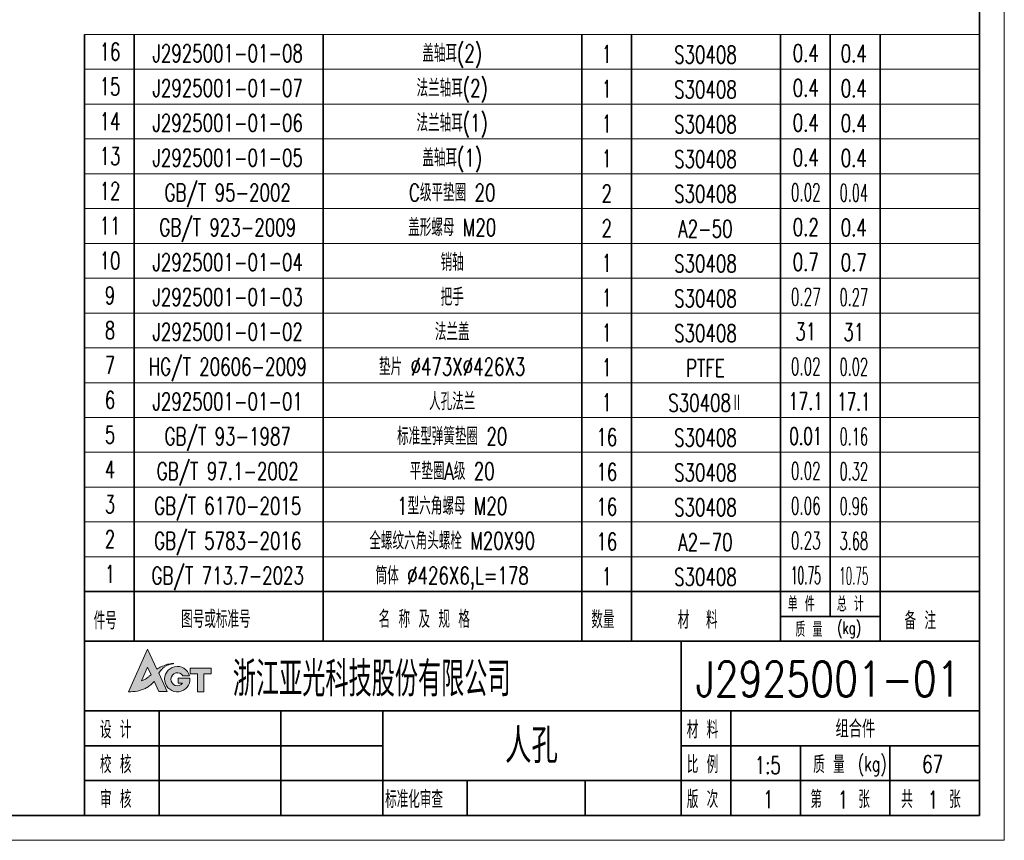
# Model space of a CAD drawing. Header units: millimetres. Extents: x 482 to 2883, y 2185 to 3670.
# Tile 2 of 3: x 1592 to 2582, y 2185 to 3009. Entities that reach past the tile are written whole.
import ezdxf
from ezdxf.enums import TextEntityAlignment as Align

# ---------------------------------------------------------------- set-up
doc = ezdxf.new("R2010")
doc.units = ezdxf.units.MM
doc.header["$LTSCALE"] = 1.5
doc.linetypes.add('DASHED', pattern=[19.05, 12.7, -6.35])
doc.layers.add('YGJ不打印图层', color=250, linetype='Continuous', lineweight=35, plot=False)
for name, color, linetype, lineweight in [('YGJ波浪线', 3, 'Continuous', 15), ('YGJ粗实线', 7, 'Continuous', 35), ('YGJ细实线', 255, 'Continuous', 15), ('YGJ细虚线', 2, 'DASHED', 15), ('图框层', 7, 'Continuous', 70)]:
    doc.layers.add(name, color=color, linetype=linetype, lineweight=lineweight)
doc.styles.add('标准', font='romans.shx', dxfattribs={"width": 0.7, "bigfont": 'hzdx.shx'})

# ---------------------------------------------------------------- blocks, each defined once
blk = doc.blocks.new('*U447')
at = {"layer": 'YGJ粗实线'}
for p in [(390, 287), (0, 0)]:
    blk.add_line(p, (390, 0), dxfattribs=at)
at = {"layer": 'YGJ细实线'}
for p in [(395, 292), (-25, -5)]:
    blk.add_line(p, (395, -5), dxfattribs=at)
blk = doc.blocks.new('图标')
at = {"layer": 'YGJ细实线'}
h = blk.add_hatch(color=134, dxfattribs=at)
h.dxf.hatch_style = 1
edge = h.paths.add_edge_path()
edge.add_line((3171.64, -777.55), (3172.61, -779.62))
edge.add_line((3172.61, -779.62), (3174.26, -779.62))
edge.add_line((3174.26, -779.62), (3172.57, -775.9))
edge.add_spline(control_points=[(3172.57, -775.9), (3172.68, -775.77), (3172.92, -775.45), (3173.3, -774.97), (3173.81, -774.6), (3174.33, -774.32), (3174.93, -774.11), (3175.38, -774.04), (3175.63, -774.01)], knot_values=[0, 0, 0, 0, 0.506127, 1.21303, 1.808166, 2.393737, 2.961146, 3.730688, 3.730688, 3.730688, 3.730688], degree=3, periodic=0)
edge.add_spline(control_points=[(3175.63, -774.01), (3175.46, -774), (3175.11, -774), (3174.6, -774.09), (3174.08, -774.22), (3173.6, -774.41), (3173.1, -774.62), (3172.65, -774.88), (3172.34, -775.06), (3172.18, -775.15)], knot_values=[0, 0, 0, 0, 0.51474, 1.050592, 1.532108, 2.126606, 2.609842, 3.144291, 3.68733, 3.68733, 3.68733, 3.68733], degree=3, periodic=0)
edge.add_line((3172.18, -775.15), (3170.29, -771.11))
edge.add_line((3170.29, -771.11), (3166.47, -779.68))
edge.add_spline(control_points=[(3166.47, -779.68), (3167.07, -779.67), (3167.97, -779.65), (3169.1, -779.33), (3169.91, -779.04), (3170.6, -778.56), (3171.22, -778.09), (3171.51, -777.71), (3171.64, -777.55)], knot_values=[0, 0, 0, 0, 1.794018, 2.686483, 3.50397, 4.356695, 5.212459, 5.80159, 5.80159, 5.80159, 5.80159], degree=3, periodic=0)
edge = h.paths.add_edge_path(flags=16)
edge.add_spline(control_points=[(3171.04, -776.28), (3170.91, -776.37), (3170.71, -776.53), (3170.4, -776.79), (3170.09, -777), (3169.76, -777.21), (3169.43, -777.36), (3169.2, -777.42), (3169.1, -777.44)], knot_values=[0, 0, 0, 0, 0.461656, 0.781514, 1.214544, 1.57739, 1.966104, 2.284035, 2.284035, 2.284035, 2.284035], degree=3, periodic=0)
edge.add_line((3169.1, -777.44), (3170.33, -774.7))
edge.add_line((3170.33, -774.7), (3171.04, -776.28))
h = blk.add_hatch(color=134, dxfattribs=at)
h.dxf.hatch_style = 1
h.paths.add_polyline_path([(3178.84, -776.95), (3176.48, -776.95), (3176.48, -777.93), (3177.36, -777.93, -3.223034), (3177.42, -776.46), (3178.76, -776.46, 2.021246), (3176.3, -779.68, 0.434957)])
h = blk.add_hatch(color=134, dxfattribs=at)
h.dxf.hatch_style = 1
h.paths.add_polyline_path([(3178.91, -775.79), (3178.91, -776.06), (3180.35, -776.06), (3180.35, -779.68), (3181.66, -779.68), (3181.66, -776.06), (3183.11, -776.06), (3183.11, -774.95), (3178.91, -774.95)])
at = {"layer": 'YGJ细实线', "color": 134}
for p, q in [((3166.47, -779.68), (3170.29, -771.11)), ((3172.18, -775.15), (3170.29, -771.11)), ((3169.1, -777.44), (3170.33, -774.7)), ((3171.04, -776.28), (3170.33, -774.7)), ((3174.26, -779.62), (3172.57, -775.9)), ((3178.91, -774.95), (3183.11, -774.95)), ((3178.91, -774.95), (3178.91, -775.79)), ((3178.91, -774.95), (3178.91, -776.06)), ((3178.91, -776.06), (3180.35, -776.06)), ((3180.35, -776.06), (3180.35, -779.68)), ((3181.66, -776.06), (3183.11, -776.06)), ((3181.66, -776.06), (3181.66, -779.68)), ((3183.11, -774.95), (3183.11, -776.06)), ((3172.61, -779.62), (3171.64, -777.55)), ((3176.48, -777.93), (3176.48, -776.95)), ((3176.48, -776.95), (3178.84, -776.95)), ((3176.48, -777.93), (3177.36, -777.93)), ((3177.42, -776.46), (3178.76, -776.46)), ((3172.61, -779.62), (3174.26, -779.62)), ((3180.35, -779.68), (3181.66, -779.68))]:
    blk.add_line(p, q, dxfattribs=at)
for centre, radius, start, end in [((3176.3, -777.13), 2.55, 15.2946, 4.0279), ((3176.32, -777.15), 1.3, 32.4416, 323.4921)]:
    blk.add_arc(centre, radius, start, end, dxfattribs=at)
for points in [[(3172.18, -775.15), (3172.65, -774.88), (3173.12, -774.62), (3173.56, -774.43), (3174.12, -774.22), (3174.59, -774.1), (3175.12, -774.02), (3175.63, -774.01)], [(3175.63, -774.01), (3174.87, -774.15), (3174.34, -774.33), (3173.82, -774.61), (3173.35, -774.97), (3172.88, -775.5), (3172.57, -775.9)], [(3169.1, -777.44), (3169.4, -777.36), (3169.76, -777.2), (3170.07, -777.01), (3170.42, -776.76), (3170.67, -776.56), (3171.04, -776.28)], [(3171.64, -777.55), (3171.26, -778.01), (3170.6, -778.55), (3169.88, -779.01), (3169.12, -779.31), (3168.26, -779.54), (3166.47, -779.68)]]:
    blk.add_spline(points, degree=3, dxfattribs=at)
blk = doc.blocks.new('HC_BTL_BLK')
at = {"layer": 'YGJ不打印图层'}
for p, q in [((-140.5, 21), (-140.5, 0)), ((-79.27, 7), (-79.27, 0))]:
    blk.add_line(p, q, dxfattribs=at)
at = {"layer": 'YGJ粗实线'}
for p, q in [((-180, 35), (0, 35)), ((-180, 35), (-180, 0)), ((-60, 35), (-60, 0)), ((0, 0), (0, 35)), ((-180, 21), (-60, 21)), ((-165, 21), (-165, 0)), ((-120, 21), (-120, 0)), ((-60, 21), (0, 21)), ((-50, 7), (-50, 21)), ((-120, 14), (-180, 14)), ((0, 14), (-60, 14)), ((-36, 7), (-36, 14)), ((-18, 7), (-18, 14)), ((-120, 7), (-180, 7)), ((-60, 7), (-120, 7)), ((-103, 7), (-103, 0)), ((0, 7), (-60, 7)), ((-60, 7), (-60, 0)), ((-60, 7), (-60, 0)), ((-50, 0), (-50, 7)), ((-36, 0), (-36, 7)), ((-18, 0), (-18, 7)), ((-180, 0), (0, 0))]:
    blk.add_line(p, q, dxfattribs=at)
at = {"layer": 'YGJ细实线'}
blk.add_blockref('图标', (-3337.63, 804.53), dxfattribs=at)
at = {"layer": 'YGJ粗实线', "style": '标准', "width": 0.7}
for s, height, p in [('设 计', 3.5, (-176.89, 15.48)), ('材 料', 3.5, (-58.86, 15.48)), ('校 核', 3.5, (-176.89, 8.48)), ('比 例', 3.5, (-58.86, 8.48)), ('质 量', 3.5, (-33.44, 8.48)), ('(kg)', 3, (-24.46, 8.9)), ('审 核', 3.5, (-176.89, 1.48)), ('标准化审查', 3.5, (-119.53, 1.48)), ('版 次', 3.5, (-58.86, 1.48)), ('第    张', 3.5, (-33.99, 1.48)), ('共    张', 3.5, (-15.73, 1.48))]:
    blk.add_text(s, height=height, dxfattribs=at).set_placement(p)
at = {"layer": 'YGJ粗实线', "style": '标准'}
for tag, p, width in [('设计', (-163.61, 15.42), 0.7), ('设计日期', (-139.9, 15.53), 0.5), ('校核', (-163.62, 8.27), 0.7), ('校核日期', (-139.91, 8.15), 0.5), ('审核', (-163.9, 1.17), 0.7), ('审核日期', (-139.93, 1.47), 0.5), ('标准化', (-102.02, 1.32), 0.7), ('标准化日期', (-78.22, 1.4), 0.5)]:
    blk.add_attdef(tag, p, '', height=3.5, dxfattribs=dict(at, width=width))
at = {"layer": 'YGJ细虚线', "style": '标准', "width": 0.7}
blk.add_text('浙江亚光科技股份有限公司', height=7, dxfattribs=at).set_placement((-150.17, 23.91))
at = {"layer": 'YGJ细虚线', "style": '标准'}
blk.add_attdef('图样代号', text='', height=7, dxfattribs=at).set_placement((-58.84, 23.93), (-2.02, 23.93), align=Align.FIT)
blk.add_attdef('图样名称', text='', height=7, rotation=359.9203, dxfattribs=at).set_placement((-118.11, 10.54), (-62.08, 10.46), align=Align.FIT)
at = {"layer": 'YGJ细虚线', "color": 2, "style": '标准'}
blk.add_attdef('材料名称', text='', height=3.5, dxfattribs=at).set_placement((-48.51, 15.65), (-1.4, 15.65), align=Align.FIT)
at = {"layer": 'YGJ细虚线', "style": '标准', "width": 0.7}
for tag, p in [('比例', (-42.58, 8.34)), ('版本号', (-42.46, 1.45)), ('页码', (-27.44, 1.39)), ('页数', (-9.32, 1.39))]:
    blk.add_attdef(tag, text='', height=3.5, dxfattribs=at).set_placement(p, align=Align.CENTER)
at = {"layer": 'YGJ细虚线', "color": 2, "style": '标准', "width": 0.7}
blk.add_attdef('重量', text='', height=3.5, dxfattribs=at).set_placement((-9.41, 8.55), align=Align.CENTER)
blk = doc.blocks.new('mx$INVTITLE')
at = {"layer": 'YGJ粗实线'}
for p, q in [((0, 10), (-180, 10)), ((-180, 0), (-180, 10)), ((-170, 0), (-170, 10)), ((-132, 0), (-132, 10)), ((-80, 0), (-80, 10)), ((-70, 0), (-70, 10)), ((-40, 0), (-40, 10)), ((-30, 10), (-30, 5)), ((-20, 0), (-20, 10)), ((0, 0), (0, 10)), ((-20, 5), (-40, 5)), ((-180, 0), (0, 0))]:
    blk.add_line(p, q, dxfattribs=at)
at = {"layer": 'YGJ细虚线', "style": '标准', "width": 0.7}
for s, height, p in [('单 件', 3, (-38.56, 6)), ('总 计', 3, (-28.68, 6)), ('件号', 3.5, (-178.15, 2.41)), ('图号或标准号', 3.5, (-160.55, 2.7)), ('名 称 及 规 格', 3.5, (-120.84, 2.7)), ('数量', 3.5, (-78.06, 2.61)), ('材  料', 3.5, (-60.68, 2.54)), ('备 注', 3.5, (-15.07, 2.41)), ('质 量', 3, (-37.01, 0.89)), ('(kg)', 2.5, (-28.62, 1.48))]:
    blk.add_text(s, height=height, dxfattribs=at).set_placement(p)
blk = doc.blocks.new('mx')
for p, q in [((-170, 0), (-170, 7)), ((-132, 0), (-132, 7)), ((-80, 0), (-80, 7)), ((-70, 0), (-70, 7)), ((-40, 0), (-40, 7)), ((-30, 0), (-30, 7)), ((-20, 0), (-20, 7)), ((0, 0), (0, 7))]:
    blk.add_line(p, q)
at = {"layer": 'YGJ粗实线'}
blk.add_line((-180, 0), (-180, 7), dxfattribs=at)
at = {"layer": 'YGJ细实线'}
for p, q in [((0, 7), (-180, 7)), ((0, 0), (-180, 0))]:
    blk.add_line(p, q, dxfattribs=at)
at = {"layer": 'YGJ细虚线', "style": '标准', "width": 0.7}
for tag, p in [('序号', (-174.87, 1.79)), ('数量', (-74.95, 1.3)), ('单重', (-34.93, 1.51)), ('总重', (-25.27, 1.42))]:
    blk.add_attdef(tag, text='', height=3.5, dxfattribs=at).set_placement(p, align=Align.CENTER)
at = {"layer": 'YGJ细虚线', "style": '标准'}
for tag, p, p2 in [('图号或标准号', (-169.36, 1.46), (-133.02, 1.46)), ('名称及规格型号', (-130.92, 1.46), (-81.17, 1.46)), ('材料', (-69.2, 1.19), (-41.03, 1.19)), ('备注', (-19.06, 1.51), (-0.99, 1.51))]:
    blk.add_attdef(tag, text='', height=3.5, dxfattribs=at).set_placement(p, p2, align=Align.FIT)

msp = doc.modelspace()

# ---------------------------------------------------------------- block references
at = {"layer": 'YGJ波浪线', "xscale": 5, "yscale": 5, "zscale": 5}
msp.add_blockref('mx$INVTITLE', (2556.854, 2384.581), dxfattribs=at)
at = {"layer": 'YGJ粗实线'}
ref = msp.add_blockref('mx', (2556.854, 2959.581), dxfattribs=dict(at, xscale=5, yscale=5, zscale=5))
ref.add_attrib('序号', '16', dxfattribs={"layer": 'YGJ细虚线', "height": 17.5, "style": '标准', "width": 0.7}).set_placement((1682.506, 2968.515), align=Align.CENTER)
ref.add_attrib('图号或标准号', 'J2925001-01-08', dxfattribs={"layer": 'YGJ细虚线', "height": 17.5, "style": '标准', "width": 0.7}).set_placement((1800.891, 2966.905), align=Align.CENTER)
ref.add_attrib('名称及规格型号', '盖轴耳(2)', dxfattribs={"layer": 'YGJ细虚线', "height": 17.5, "style": '标准', "width": 0.7}).set_placement((2026.64, 2966.9), align=Align.CENTER)
ref.add_attrib('数量', '1', dxfattribs={"layer": 'YGJ细虚线', "height": 17.5, "style": '标准', "width": 0.7}).set_placement((2182.084, 2966.087), align=Align.CENTER)
ref.add_attrib('材料', 'S30408', dxfattribs={"layer": 'YGJ细虚线', "height": 17.5, "style": '标准', "width": 0.7}).set_placement((2281.3, 2965.536), align=Align.CENTER)
ref.add_attrib('单重', '0.4', dxfattribs={"layer": 'YGJ细虚线', "height": 17.5, "style": '标准', "width": 0.7}).set_placement((2382.218, 2967.139), align=Align.CENTER)
ref.add_attrib('总重', '0.4', dxfattribs={"layer": 'YGJ细虚线', "height": 17.5, "style": '标准', "width": 0.7}).set_placement((2430.508, 2966.701), align=Align.CENTER)
ref = msp.add_blockref('mx', (2556.854, 2924.581), dxfattribs=dict(at, xscale=5, yscale=5, zscale=5))
ref.add_attrib('序号', '15', dxfattribs={"layer": 'YGJ细虚线', "height": 17.5, "style": '标准', "width": 0.7}).set_placement((1682.506, 2933.515), align=Align.CENTER)
ref.add_attrib('图号或标准号', 'J2925001-01-07', dxfattribs={"layer": 'YGJ细虚线', "height": 17.5, "style": '标准', "width": 0.7}).set_placement((1800.891, 2931.905), align=Align.CENTER)
ref.add_attrib('名称及规格型号', '法兰轴耳(2)', dxfattribs={"layer": 'YGJ细虚线', "height": 17.5, "style": '标准', "width": 0.7}).set_placement((2026.64, 2931.9), align=Align.CENTER)
ref.add_attrib('数量', '1', dxfattribs={"layer": 'YGJ细虚线', "height": 17.5, "style": '标准', "width": 0.7}).set_placement((2182.084, 2931.087), align=Align.CENTER)
ref.add_attrib('材料', 'S30408', dxfattribs={"layer": 'YGJ细虚线', "height": 17.5, "style": '标准', "width": 0.7}).set_placement((2281.3, 2930.536), align=Align.CENTER)
ref.add_attrib('单重', '0.4', dxfattribs={"layer": 'YGJ细虚线', "height": 17.5, "style": '标准', "width": 0.7}).set_placement((2382.218, 2932.139), align=Align.CENTER)
ref.add_attrib('总重', '0.4', dxfattribs={"layer": 'YGJ细虚线', "height": 17.5, "style": '标准', "width": 0.7}).set_placement((2430.508, 2931.701), align=Align.CENTER)
ref = msp.add_blockref('mx', (2556.854, 2889.581), dxfattribs=dict(at, xscale=5, yscale=5, zscale=5))
ref.add_attrib('序号', '14', dxfattribs={"layer": 'YGJ细虚线', "height": 17.5, "style": '标准', "width": 0.7}).set_placement((1682.506, 2898.515), align=Align.CENTER)
ref.add_attrib('图号或标准号', 'J2925001-01-06', dxfattribs={"layer": 'YGJ细虚线', "height": 17.5, "style": '标准', "width": 0.7}).set_placement((1800.891, 2896.905), align=Align.CENTER)
ref.add_attrib('名称及规格型号', '法兰轴耳(1)', dxfattribs={"layer": 'YGJ细虚线', "height": 17.5, "style": '标准', "width": 0.7}).set_placement((2026.64, 2896.9), align=Align.CENTER)
ref.add_attrib('数量', '1', dxfattribs={"layer": 'YGJ细虚线', "height": 17.5, "style": '标准', "width": 0.7}).set_placement((2182.084, 2896.087), align=Align.CENTER)
ref.add_attrib('材料', 'S30408', dxfattribs={"layer": 'YGJ细虚线', "height": 17.5, "style": '标准', "width": 0.7}).set_placement((2281.3, 2895.536), align=Align.CENTER)
ref.add_attrib('单重', '0.4', dxfattribs={"layer": 'YGJ细虚线', "height": 17.5, "style": '标准', "width": 0.7}).set_placement((2382.218, 2897.139), align=Align.CENTER)
ref.add_attrib('总重', '0.4', dxfattribs={"layer": 'YGJ细虚线', "height": 17.5, "style": '标准', "width": 0.7}).set_placement((2430.508, 2896.701), align=Align.CENTER)
ref = msp.add_blockref('mx', (2556.854, 2854.581), dxfattribs=dict(at, xscale=5, yscale=5, zscale=5))
ref.add_attrib('序号', '13', dxfattribs={"layer": 'YGJ细虚线', "height": 17.5, "style": '标准', "width": 0.7}).set_placement((1682.506, 2863.515), align=Align.CENTER)
ref.add_attrib('图号或标准号', 'J2925001-01-05', dxfattribs={"layer": 'YGJ细虚线', "height": 17.5, "style": '标准', "width": 0.7}).set_placement((1800.891, 2861.905), align=Align.CENTER)
ref.add_attrib('名称及规格型号', '盖轴耳(1)', dxfattribs={"layer": 'YGJ细虚线', "height": 17.5, "style": '标准', "width": 0.7}).set_placement((2026.64, 2861.9), align=Align.CENTER)
ref.add_attrib('数量', '1', dxfattribs={"layer": 'YGJ细虚线', "height": 17.5, "style": '标准', "width": 0.7}).set_placement((2182.084, 2861.087), align=Align.CENTER)
ref.add_attrib('材料', 'S30408', dxfattribs={"layer": 'YGJ细虚线', "height": 17.5, "style": '标准', "width": 0.7}).set_placement((2281.3, 2860.536), align=Align.CENTER)
ref.add_attrib('单重', '0.4', dxfattribs={"layer": 'YGJ细虚线', "height": 17.5, "style": '标准', "width": 0.7}).set_placement((2382.218, 2862.139), align=Align.CENTER)
ref.add_attrib('总重', '0.4', dxfattribs={"layer": 'YGJ细虚线', "height": 17.5, "style": '标准', "width": 0.7}).set_placement((2430.508, 2861.701), align=Align.CENTER)
ref = msp.add_blockref('mx', (2556.854, 2819.581), dxfattribs=dict(at, xscale=5, yscale=5, zscale=5))
ref.add_attrib('序号', '12', dxfattribs={"layer": 'YGJ细虚线', "height": 17.5, "style": '标准', "width": 0.7}).set_placement((1682.506, 2828.515), align=Align.CENTER)
ref.add_attrib('图号或标准号', 'GB/T 95-2002', dxfattribs={"layer": 'YGJ细虚线', "height": 17.5, "style": '标准', "width": 0.7}).set_placement((1800.891, 2826.905), align=Align.CENTER)
ref.add_attrib('名称及规格型号', 'C级平垫圈 20', dxfattribs={"layer": 'YGJ细虚线', "height": 17.5, "style": '标准', "width": 0.7}).set_placement((2026.64, 2826.9), align=Align.CENTER)
ref.add_attrib('数量', '2', dxfattribs={"layer": 'YGJ细虚线', "height": 17.5, "style": '标准', "width": 0.7}).set_placement((2182.084, 2826.087), align=Align.CENTER)
ref.add_attrib('材料', 'S30408', dxfattribs={"layer": 'YGJ细虚线', "height": 17.5, "style": '标准', "width": 0.7}).set_placement((2281.3, 2825.536), align=Align.CENTER)
ref.add_attrib('单重', '0.02', dxfattribs={"layer": 'YGJ细虚线', "height": 17.5, "style": '标准', "width": 0.568174}).set_placement((2382.218, 2827.139), align=Align.CENTER)
ref.add_attrib('总重', '0.04', dxfattribs={"layer": 'YGJ细虚线', "height": 17.5, "style": '标准', "width": 0.540389}).set_placement((2430.508, 2826.701), align=Align.CENTER)
ref = msp.add_blockref('mx', (2556.854, 2784.581), dxfattribs=dict(at, xscale=5, yscale=5, zscale=5))
ref.add_attrib('序号', '11', dxfattribs={"layer": 'YGJ细虚线', "height": 17.5, "style": '标准', "width": 0.7}).set_placement((1682.506, 2793.515), align=Align.CENTER)
ref.add_attrib('图号或标准号', 'GB/T 923-2009', dxfattribs={"layer": 'YGJ细虚线', "height": 17.5, "style": '标准', "width": 0.7}).set_placement((1800.891, 2791.905), align=Align.CENTER)
ref.add_attrib('名称及规格型号', '盖形螺母 M20', dxfattribs={"layer": 'YGJ细虚线', "height": 17.5, "style": '标准', "width": 0.7}).set_placement((2026.64, 2791.9), align=Align.CENTER)
ref.add_attrib('数量', '2', dxfattribs={"layer": 'YGJ细虚线', "height": 17.5, "style": '标准', "width": 0.7}).set_placement((2182.084, 2791.087), align=Align.CENTER)
ref.add_attrib('材料', 'A2-50', dxfattribs={"layer": 'YGJ细虚线', "height": 17.5, "style": '标准', "width": 0.7}).set_placement((2281.3, 2790.536), align=Align.CENTER)
ref.add_attrib('单重', '0.2', dxfattribs={"layer": 'YGJ细虚线', "height": 17.5, "style": '标准', "width": 0.7}).set_placement((2382.218, 2792.139), align=Align.CENTER)
ref.add_attrib('总重', '0.4', dxfattribs={"layer": 'YGJ细虚线', "height": 17.5, "style": '标准', "width": 0.7}).set_placement((2430.508, 2791.701), align=Align.CENTER)
ref = msp.add_blockref('mx', (2556.854, 2749.581), dxfattribs=dict(at, xscale=5, yscale=5, zscale=5))
ref.add_attrib('序号', '10', dxfattribs={"layer": 'YGJ细虚线', "height": 17.5, "style": '标准', "width": 0.7}).set_placement((1682.506, 2758.515), align=Align.CENTER)
ref.add_attrib('图号或标准号', 'J2925001-01-04', dxfattribs={"layer": 'YGJ细虚线', "height": 17.5, "style": '标准', "width": 0.7}).set_placement((1800.891, 2756.905), align=Align.CENTER)
ref.add_attrib('名称及规格型号', '销轴', dxfattribs={"layer": 'YGJ细虚线', "height": 17.5, "style": '标准', "width": 0.7}).set_placement((2026.64, 2756.9), align=Align.CENTER)
ref.add_attrib('数量', '1', dxfattribs={"layer": 'YGJ细虚线', "height": 17.5, "style": '标准', "width": 0.7}).set_placement((2182.084, 2756.087), align=Align.CENTER)
ref.add_attrib('材料', 'S30408', dxfattribs={"layer": 'YGJ细虚线', "height": 17.5, "style": '标准', "width": 0.7}).set_placement((2281.3, 2755.536), align=Align.CENTER)
ref.add_attrib('单重', '0.7', dxfattribs={"layer": 'YGJ细虚线', "height": 17.5, "style": '标准', "width": 0.7}).set_placement((2382.218, 2757.139), align=Align.CENTER)
ref.add_attrib('总重', '0.7', dxfattribs={"layer": 'YGJ细虚线', "height": 17.5, "style": '标准', "width": 0.7}).set_placement((2430.508, 2756.701), align=Align.CENTER)
ref = msp.add_blockref('mx', (2556.854, 2714.581), dxfattribs=dict(at, xscale=5, yscale=5, zscale=5))
ref.add_attrib('序号', '9', dxfattribs={"layer": 'YGJ细虚线', "height": 17.5, "style": '标准', "width": 0.7}).set_placement((1682.506, 2723.515), align=Align.CENTER)
ref.add_attrib('图号或标准号', 'J2925001-01-03', dxfattribs={"layer": 'YGJ细虚线', "height": 17.5, "style": '标准', "width": 0.7}).set_placement((1800.891, 2721.905), align=Align.CENTER)
ref.add_attrib('名称及规格型号', '把手', dxfattribs={"layer": 'YGJ细虚线', "height": 17.5, "style": '标准', "width": 0.7}).set_placement((2026.64, 2721.9), align=Align.CENTER)
ref.add_attrib('数量', '1', dxfattribs={"layer": 'YGJ细虚线', "height": 17.5, "style": '标准', "width": 0.7}).set_placement((2182.084, 2721.087), align=Align.CENTER)
ref.add_attrib('材料', 'S30408', dxfattribs={"layer": 'YGJ细虚线', "height": 17.5, "style": '标准', "width": 0.7}).set_placement((2281.3, 2720.536), align=Align.CENTER)
ref.add_attrib('单重', '0.27', dxfattribs={"layer": 'YGJ细虚线', "height": 17.5, "style": '标准', "width": 0.568174}).set_placement((2382.218, 2722.139), align=Align.CENTER)
ref.add_attrib('总重', '0.27', dxfattribs={"layer": 'YGJ细虚线', "height": 17.5, "style": '标准', "width": 0.548832}).set_placement((2430.508, 2721.701), align=Align.CENTER)
ref = msp.add_blockref('mx', (2556.854, 2679.581), dxfattribs=dict(at, xscale=5, yscale=5, zscale=5))
ref.add_attrib('序号', '8', dxfattribs={"layer": 'YGJ细虚线', "height": 17.5, "style": '标准', "width": 0.7}).set_placement((1682.506, 2688.515), align=Align.CENTER)
ref.add_attrib('图号或标准号', 'J2925001-01-02', dxfattribs={"layer": 'YGJ细虚线', "height": 17.5, "style": '标准', "width": 0.7}).set_placement((1800.891, 2686.905), align=Align.CENTER)
ref.add_attrib('名称及规格型号', '法兰盖', dxfattribs={"layer": 'YGJ细虚线', "height": 17.5, "style": '标准', "width": 0.7}).set_placement((2026.64, 2686.9), align=Align.CENTER)
ref.add_attrib('数量', '1', dxfattribs={"layer": 'YGJ细虚线', "height": 17.5, "style": '标准', "width": 0.7}).set_placement((2182.084, 2686.087), align=Align.CENTER)
ref.add_attrib('材料', 'S30408', dxfattribs={"layer": 'YGJ细虚线', "height": 17.5, "style": '标准', "width": 0.7}).set_placement((2281.3, 2685.536), align=Align.CENTER)
ref.add_attrib('单重', '31', dxfattribs={"layer": 'YGJ细虚线', "height": 17.5, "style": '标准', "width": 0.7}).set_placement((2382.218, 2687.139), align=Align.CENTER)
ref.add_attrib('总重', '31', dxfattribs={"layer": 'YGJ细虚线', "height": 17.5, "style": '标准', "width": 0.7}).set_placement((2430.508, 2686.701), align=Align.CENTER)
ref = msp.add_blockref('mx', (2556.854, 2644.581), dxfattribs=dict(at, xscale=5, yscale=5, zscale=5))
ref.add_attrib('序号', '7', dxfattribs={"layer": 'YGJ细虚线', "height": 17.5, "style": '标准', "width": 0.7}).set_placement((1682.506, 2653.515), align=Align.CENTER)
ref.add_attrib('图号或标准号', 'HG/T 20606-2009', dxfattribs={"layer": 'YGJ细虚线', "height": 17.5, "style": '标准', "width": 0.7}).set_placement((1800.891, 2651.905), align=Align.CENTER)
ref.add_attrib('名称及规格型号', '垫片 %%c473X%%c426X3', dxfattribs={"layer": 'YGJ细虚线', "height": 17.5, "style": '标准', "width": 0.7}).set_placement((2026.64, 2651.9), align=Align.CENTER)
ref.add_attrib('数量', '1', dxfattribs={"layer": 'YGJ细虚线', "height": 17.5, "style": '标准', "width": 0.7}).set_placement((2182.084, 2651.087), align=Align.CENTER)
ref.add_attrib('材料', 'PTFE', dxfattribs={"layer": 'YGJ细虚线', "height": 17.5, "style": '标准', "width": 0.7}).set_placement((2281.3, 2650.536), align=Align.CENTER)
ref.add_attrib('单重', '0.02', dxfattribs={"layer": 'YGJ细虚线', "height": 17.5, "style": '标准', "width": 0.568174}).set_placement((2382.218, 2652.139), align=Align.CENTER)
ref.add_attrib('总重', '0.02', dxfattribs={"layer": 'YGJ细虚线', "height": 17.5, "style": '标准', "width": 0.548832}).set_placement((2430.508, 2651.701), align=Align.CENTER)
ref = msp.add_blockref('mx', (2556.854, 2609.581), dxfattribs=dict(at, xscale=5, yscale=5, zscale=5))
ref.add_attrib('序号', '6', dxfattribs={"layer": 'YGJ细虚线', "height": 17.5, "style": '标准', "width": 0.7}).set_placement((1682.506, 2618.515), align=Align.CENTER)
ref.add_attrib('图号或标准号', 'J2925001-01-01', dxfattribs={"layer": 'YGJ细虚线', "height": 17.5, "style": '标准', "width": 0.7}).set_placement((1800.891, 2616.905), align=Align.CENTER)
ref.add_attrib('名称及规格型号', '人孔法兰', dxfattribs={"layer": 'YGJ细虚线', "height": 17.5, "style": '标准', "width": 0.7}).set_placement((2026.64, 2616.9), align=Align.CENTER)
ref.add_attrib('数量', '1', dxfattribs={"layer": 'YGJ细虚线', "height": 17.5, "style": '标准', "width": 0.7}).set_placement((2182.084, 2616.087), align=Align.CENTER)
ref.add_attrib('材料', 'S30408Ⅱ', dxfattribs={"layer": 'YGJ细虚线', "height": 17.5, "style": '标准', "width": 0.7}).set_placement((2281.3, 2615.536), align=Align.CENTER)
ref.add_attrib('单重', '17.1', dxfattribs={"layer": 'YGJ细虚线', "height": 17.5, "style": '标准', "width": 0.661148}).set_placement((2382.218, 2617.139), align=Align.CENTER)
ref.add_attrib('总重', '17.1', dxfattribs={"layer": 'YGJ细虚线', "height": 17.5, "style": '标准', "width": 0.638641}).set_placement((2430.508, 2616.701), align=Align.CENTER)
ref = msp.add_blockref('mx', (2556.854, 2574.581), dxfattribs=dict(at, xscale=5, yscale=5, zscale=5))
ref.add_attrib('序号', '5', dxfattribs={"layer": 'YGJ细虚线', "height": 17.5, "style": '标准', "width": 0.7}).set_placement((1682.506, 2583.515), align=Align.CENTER)
ref.add_attrib('图号或标准号', 'GB/T 93-1987', dxfattribs={"layer": 'YGJ细虚线', "height": 17.5, "style": '标准', "width": 0.7}).set_placement((1800.891, 2581.905), align=Align.CENTER)
ref.add_attrib('名称及规格型号', '标准型弹簧垫圈 20', dxfattribs={"layer": 'YGJ细虚线', "height": 17.5, "style": '标准', "width": 0.7}).set_placement((2026.64, 2581.9), align=Align.CENTER)
ref.add_attrib('数量', '16', dxfattribs={"layer": 'YGJ细虚线', "height": 17.5, "style": '标准', "width": 0.7}).set_placement((2182.084, 2581.087), align=Align.CENTER)
ref.add_attrib('材料', 'S30408', dxfattribs={"layer": 'YGJ细虚线', "height": 17.5, "style": '标准', "width": 0.7}).set_placement((2281.3, 2580.536), align=Align.CENTER)
ref.add_attrib('单重', '0.01', dxfattribs={"layer": 'YGJ细虚线', "height": 17.5, "style": '标准', "width": 0.626951}).set_placement((2382.218, 2582.139), align=Align.CENTER)
ref.add_attrib('总重', '0.16', dxfattribs={"layer": 'YGJ细虚线', "height": 17.5, "style": '标准', "width": 0.548832}).set_placement((2430.508, 2581.701), align=Align.CENTER)
ref = msp.add_blockref('mx', (2556.854, 2539.581), dxfattribs=dict(at, xscale=5, yscale=5, zscale=5))
ref.add_attrib('序号', '4', dxfattribs={"layer": 'YGJ细虚线', "height": 17.5, "style": '标准', "width": 0.7}).set_placement((1682.506, 2548.515), align=Align.CENTER)
ref.add_attrib('图号或标准号', 'GB/T 97.1-2002', dxfattribs={"layer": 'YGJ细虚线', "height": 17.5, "style": '标准', "width": 0.7}).set_placement((1800.891, 2546.905), align=Align.CENTER)
ref.add_attrib('名称及规格型号', '平垫圈A级 20', dxfattribs={"layer": 'YGJ细虚线', "height": 17.5, "style": '标准', "width": 0.7}).set_placement((2026.64, 2546.9), align=Align.CENTER)
ref.add_attrib('数量', '16', dxfattribs={"layer": 'YGJ细虚线', "height": 17.5, "style": '标准', "width": 0.7}).set_placement((2182.084, 2546.087), align=Align.CENTER)
ref.add_attrib('材料', 'S30408', dxfattribs={"layer": 'YGJ细虚线', "height": 17.5, "style": '标准', "width": 0.7}).set_placement((2281.3, 2545.536), align=Align.CENTER)
ref.add_attrib('单重', '0.02', dxfattribs={"layer": 'YGJ细虚线', "height": 17.5, "style": '标准', "width": 0.568174}).set_placement((2382.218, 2547.139), align=Align.CENTER)
ref.add_attrib('总重', '0.32', dxfattribs={"layer": 'YGJ细虚线', "height": 17.5, "style": '标准', "width": 0.548832}).set_placement((2430.508, 2546.701), align=Align.CENTER)
ref = msp.add_blockref('mx', (2556.854, 2504.581), dxfattribs=dict(at, xscale=5, yscale=5, zscale=5))
ref.add_attrib('序号', '3', dxfattribs={"layer": 'YGJ细虚线', "height": 17.5, "style": '标准', "width": 0.7}).set_placement((1682.506, 2513.515), align=Align.CENTER)
ref.add_attrib('图号或标准号', 'GB/T 6170-2015', dxfattribs={"layer": 'YGJ细虚线', "height": 17.5, "style": '标准', "width": 0.7}).set_placement((1800.891, 2511.905), align=Align.CENTER)
ref.add_attrib('名称及规格型号', '1型六角螺母 M20', dxfattribs={"layer": 'YGJ细虚线', "height": 17.5, "style": '标准', "width": 0.7}).set_placement((2026.64, 2511.9), align=Align.CENTER)
ref.add_attrib('数量', '16', dxfattribs={"layer": 'YGJ细虚线', "height": 17.5, "style": '标准', "width": 0.7}).set_placement((2182.084, 2511.087), align=Align.CENTER)
ref.add_attrib('材料', 'S30408', dxfattribs={"layer": 'YGJ细虚线', "height": 17.5, "style": '标准', "width": 0.7}).set_placement((2281.3, 2510.536), align=Align.CENTER)
ref.add_attrib('单重', '0.06', dxfattribs={"layer": 'YGJ细虚线', "height": 17.5, "style": '标准', "width": 0.568174}).set_placement((2382.218, 2512.139), align=Align.CENTER)
ref.add_attrib('总重', '0.96', dxfattribs={"layer": 'YGJ细虚线', "height": 17.5, "style": '标准', "width": 0.548832}).set_placement((2430.508, 2511.701), align=Align.CENTER)
ref = msp.add_blockref('mx', (2556.854, 2469.581), dxfattribs=dict(at, xscale=5, yscale=5, zscale=5))
ref.add_attrib('序号', '2', dxfattribs={"layer": 'YGJ细虚线', "height": 17.5, "style": '标准', "width": 0.7}).set_placement((1682.506, 2478.515), align=Align.CENTER)
ref.add_attrib('图号或标准号', 'GB/T 5783-2016', dxfattribs={"layer": 'YGJ细虚线', "height": 17.5, "style": '标准', "width": 0.7}).set_placement((1800.891, 2476.905), align=Align.CENTER)
ref.add_attrib('名称及规格型号', '全螺纹六角头螺栓 M20X90', dxfattribs={"layer": 'YGJ细虚线', "height": 17.5, "style": '标准', "width": 0.7}).set_placement((2026.64, 2476.9), align=Align.CENTER)
ref.add_attrib('数量', '16', dxfattribs={"layer": 'YGJ细虚线', "height": 17.5, "style": '标准', "width": 0.7}).set_placement((2182.084, 2476.087), align=Align.CENTER)
ref.add_attrib('材料', 'A2-70', dxfattribs={"layer": 'YGJ细虚线', "height": 17.5, "style": '标准', "width": 0.7}).set_placement((2281.3, 2475.536), align=Align.CENTER)
ref.add_attrib('单重', '0.23', dxfattribs={"layer": 'YGJ细虚线', "height": 17.5, "style": '标准', "width": 0.568174}).set_placement((2382.218, 2477.139), align=Align.CENTER)
ref.add_attrib('总重', '3.68', dxfattribs={"layer": 'YGJ细虚线', "height": 17.5, "style": '标准', "width": 0.548832}).set_placement((2430.508, 2476.701), align=Align.CENTER)
ref = msp.add_blockref('mx', (2556.854, 2434.581), dxfattribs=dict(at, xscale=5, yscale=5, zscale=5))
ref.add_attrib('序号', '1', dxfattribs={"layer": 'YGJ细虚线', "height": 17.5, "style": '标准', "width": 0.7}).set_placement((1682.506, 2443.515), align=Align.CENTER)
ref.add_attrib('图号或标准号', 'GB/T 713.7-2023', dxfattribs={"layer": 'YGJ细虚线', "height": 17.5, "style": '标准', "width": 0.7}).set_placement((1800.891, 2441.905), align=Align.CENTER)
ref.add_attrib('名称及规格型号', '筒体 %%C426X6,L=178', dxfattribs={"layer": 'YGJ细虚线', "height": 17.5, "style": '标准', "width": 0.7}).set_placement((2026.64, 2441.9), align=Align.CENTER)
ref.add_attrib('数量', '1', dxfattribs={"layer": 'YGJ细虚线', "height": 17.5, "style": '标准', "width": 0.7}).set_placement((2182.084, 2441.087), align=Align.CENTER)
ref.add_attrib('材料', 'S30408', dxfattribs={"layer": 'YGJ细虚线', "height": 17.5, "style": '标准', "width": 0.7}).set_placement((2281.3, 2440.536), align=Align.CENTER)
ref.add_attrib('单重', '10.75', dxfattribs={"layer": 'YGJ细虚线', "height": 17.5, "style": '标准', "width": 0.448928}).set_placement((2382.218, 2442.139), align=Align.CENTER)
ref.add_attrib('总重', '10.75', dxfattribs={"layer": 'YGJ细虚线', "height": 17.5, "style": '标准', "width": 0.433645}).set_placement((2430.508, 2441.701), align=Align.CENTER)
at = {"layer": '图框层', "xscale": 5, "yscale": 5, "zscale": 5}
msp.add_blockref('*U447', (606.854, 2209.581), dxfattribs=at)
at = {"layer": '图框层'}
ref = msp.add_blockref('HC_BTL_BLK', (2556.854, 2209.581), dxfattribs=dict(at, xscale=5, yscale=5, zscale=5))
ref.add_attrib('图样名称', '人孔', dxfattribs={"layer": 'YGJ细虚线', "height": 35, "rotation": 359.920282, "style": '标准', "width": 0.8}).set_placement((2106.375, 2262.089), align=Align.CENTER)
ref.add_attrib('图样代号', 'J2925001-01', dxfattribs={"layer": 'YGJ细虚线', "height": 35, "style": '标准', "width": 0.8}).set_placement((2404.695, 2329.242), align=Align.CENTER)
ref.add_attrib('比例', '1:5', dxfattribs={"layer": 'YGJ细虚线', "height": 17.5, "style": '标准', "width": 0.7}).set_placement((2343.963, 2251.28), align=Align.CENTER)
ref.add_attrib('页码', '1', dxfattribs={"layer": 'YGJ细虚线', "height": 17.5, "style": '标准', "width": 0.7}).set_placement((2419.634, 2216.534), align=Align.CENTER)
ref.add_attrib('页数', '1', dxfattribs={"layer": 'YGJ细虚线', "height": 17.5, "style": '标准', "width": 0.7}).set_placement((2510.23, 2216.534), align=Align.CENTER)
ref.add_attrib('版本号', '1', dxfattribs={"layer": 'YGJ细虚线', "height": 17.5, "style": '标准', "width": 0.7}).set_placement((2344.566, 2216.85), align=Align.CENTER)
ref.add_attrib('材料名称', '组合件', dxfattribs={"layer": 'YGJ细虚线', "color": 2, "height": 17.5, "style": '标准', "width": 0.8}).set_placement((2432.075, 2287.851), align=Align.CENTER)
ref.add_attrib('重量', '67', dxfattribs={"layer": 'YGJ细虚线', "color": 2, "height": 17.5, "style": '标准', "width": 0.7}).set_placement((2509.803, 2252.332), align=Align.CENTER)

doc.saveas('drawing.dxf')
